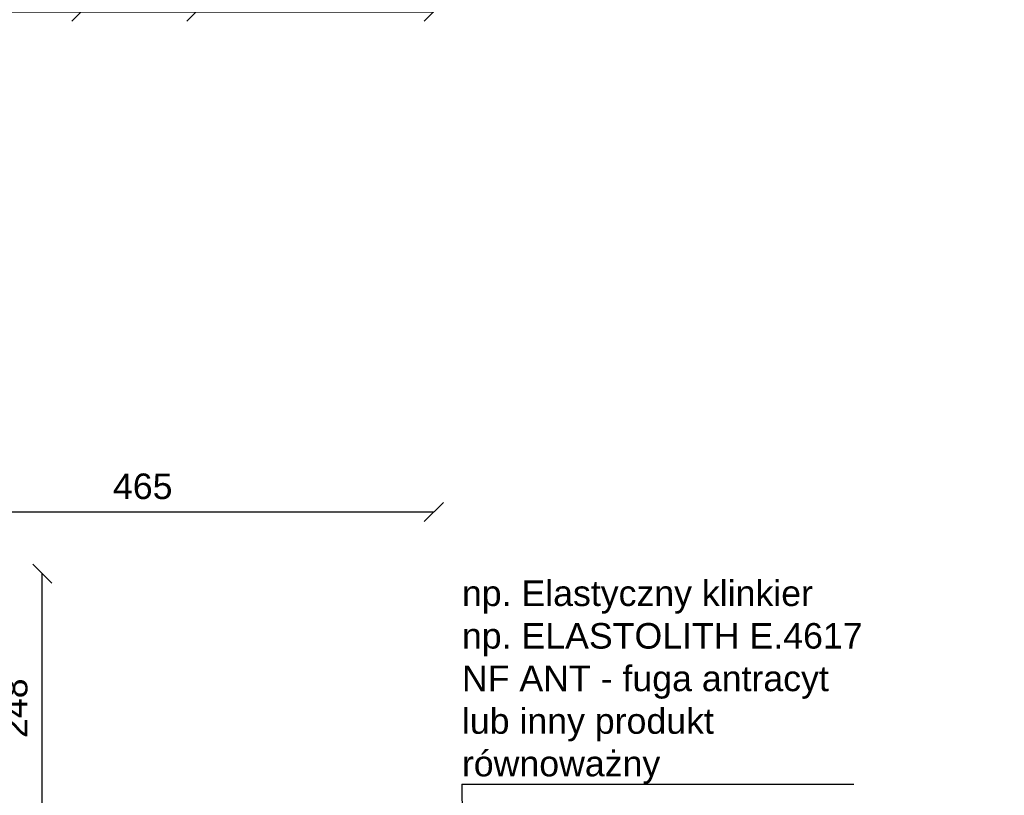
# Model space of a CAD drawing. Header units: millimetres. Extents: x 6528 to 149658, y 3342 to 12852.
# Tile 72 of 122: x 70875 to 71646, y 8680 to 9287. Entities that reach past the tile are written whole.
import ezdxf

# ---------------------------------------------------------------- set-up
doc = ezdxf.new("R2010")
doc.units = ezdxf.units.MM
doc.styles.get("Standard").update_dxf_attribs({"font": 'arial.ttf'})
doc.dimstyles.new('ISO-25', dxfattribs={"dimtxt": 2.5, "dimasz": 2.5, "dimexe": 1.25, "dimexo": 0.625, "dimtad": 1, "dimtxsty": 'Standard', "dimcen": 2.5, "dimadec": 0, "dimazin": 0, "dimtfac": 1, "dimtmove": 0, "dimatfit": 3, "dimfxl": 1, "dimarcsym": 0})

# ---------------------------------------------------------------- blocks, each defined once
blk = doc.blocks.new('_Oblique')
at = {"color": 0, "linetype": 'ByBlock', "lineweight": -2}
blk.add_line((-0.5, -0.5), (0.5, 0.5), dxfattribs=at)
blk = doc.blocks.new('*D2210')
at = {"color": 0, "lineweight": -2, "transparency": 16777216}
blk.add_line((69360.4715971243, 9393.647122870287), (71199.0600048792, 9393.647122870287), dxfattribs=at)
at = {"layer": 'Defpoints', "color": 0, "transparency": 16777216}
for p in [(71199.0600048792, 9393.647122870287), (69360.4715971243, 8605.670604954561), (71199.0600048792, 8605.670604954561)]:
    blk.add_point(p, dxfattribs=at)
at = {"color": 0, "lineweight": -2, "transparency": 16777216, "xscale": 15, "yscale": 15, "zscale": 15, "rotation": 180}
blk.add_blockref('_Oblique', (69360.4715971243, 9393.647122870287), dxfattribs=at)
at = {"color": 0, "lineweight": -2, "transparency": 16777216, "xscale": 15, "yscale": 15, "zscale": 15}
blk.add_blockref('_Oblique', (71199.0600048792, 9393.647122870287), dxfattribs=at)
at = {"color": 0, "transparency": 16777216, "insert": (70221.241278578, 9412.790905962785), "char_height": 20, "attachment_point": 5}
blk.add_mtext('1839', dxfattribs=at)
blk = doc.blocks.new('*D2273')
at = {"color": 0, "lineweight": -2, "transparency": 16777216}
blk.add_line((70863.06000559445, 9293.647122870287), (70923.06000440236, 9293.647122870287), dxfattribs=at)
at = {"layer": 'Defpoints', "color": 0, "transparency": 16777216}
for p in [(70923.06000440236, 9293.647122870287), (70863.06000559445, 8605.670604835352), (70923.06000440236, 8605.670604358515)]:
    blk.add_point(p, dxfattribs=at)
at = {"color": 0, "lineweight": -2, "transparency": 16777216, "xscale": 15, "yscale": 15, "zscale": 15, "rotation": 180}
blk.add_blockref('_Oblique', (70863.06000559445, 9293.647122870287), dxfattribs=at)
at = {"color": 0, "lineweight": -2, "transparency": 16777216, "xscale": 15, "yscale": 15, "zscale": 15}
blk.add_blockref('_Oblique', (70923.06000440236, 9293.647122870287), dxfattribs=at)
at = {"color": 0, "transparency": 16777216, "insert": (70896.39898698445, 9312.790905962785), "char_height": 20, "attachment_point": 5}
blk.add_mtext('60', dxfattribs=at)
blk = doc.blocks.new('*D2274')
at = {"color": 0, "lineweight": -2, "transparency": 16777216}
blk.add_line((70923.06000440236, 9293.647122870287), (71013.06000344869, 9293.647122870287), dxfattribs=at)
at = {"layer": 'Defpoints', "color": 0, "transparency": 16777216}
for p in [(71013.06000344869, 9293.647122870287), (70923.06000440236, 8605.670604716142), (71013.06000344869, 8605.670604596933)]:
    blk.add_point(p, dxfattribs=at)
at = {"color": 0, "lineweight": -2, "transparency": 16777216, "xscale": 15, "yscale": 15, "zscale": 15, "rotation": 180}
blk.add_blockref('_Oblique', (70923.06000440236, 9293.647122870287), dxfattribs=at)
at = {"color": 0, "lineweight": -2, "transparency": 16777216, "xscale": 15, "yscale": 15, "zscale": 15}
blk.add_blockref('_Oblique', (71013.06000344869, 9293.647122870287), dxfattribs=at)
at = {"color": 0, "transparency": 16777216, "insert": (70967.02812140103, 9312.790905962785), "char_height": 20, "attachment_point": 5}
blk.add_mtext('90', dxfattribs=at)
blk = doc.blocks.new('*D2275')
at = {"color": 0, "lineweight": -2, "transparency": 16777216}
blk.add_line((71013.06000344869, 9293.647122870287), (71199.06000440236, 9293.647122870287), dxfattribs=at)
at = {"layer": 'Defpoints', "color": 0, "transparency": 16777216}
for p in [(71199.06000440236, 9293.647122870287), (71199.06000440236, 8994.992958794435), (71013.06000344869, 8605.67060507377)]:
    blk.add_point(p, dxfattribs=at)
at = {"color": 0, "lineweight": -2, "transparency": 16777216, "xscale": 15, "yscale": 15, "zscale": 15, "rotation": 180}
blk.add_blockref('_Oblique', (71013.06000344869, 9293.647122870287), dxfattribs=at)
at = {"color": 0, "lineweight": -2, "transparency": 16777216, "xscale": 15, "yscale": 15, "zscale": 15}
blk.add_blockref('_Oblique', (71199.06000440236, 9293.647122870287), dxfattribs=at)
at = {"color": 0, "transparency": 16777216, "insert": (71111.2077340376, 9312.790905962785), "char_height": 20, "attachment_point": 5}
blk.add_mtext('186', dxfattribs=at)
blk = doc.blocks.new('*D2282')
at = {"color": 0, "lineweight": -2, "transparency": 16777216}
blk.add_line((70559.06000416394, 9343.647122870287), (71139.06000440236, 9343.647122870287), dxfattribs=at)
at = {"layer": 'Defpoints', "color": 0, "transparency": 16777216}
for p in [(71139.06000440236, 9343.647122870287), (70559.06000416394, 8605.670604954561), (71139.06000440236, 8545.670604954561)]:
    blk.add_point(p, dxfattribs=at)
at = {"color": 0, "lineweight": -2, "transparency": 16777216, "xscale": 15, "yscale": 15, "zscale": 15, "rotation": 180}
blk.add_blockref('_Oblique', (70559.06000416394, 9343.647122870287), dxfattribs=at)
at = {"color": 0, "lineweight": -2, "transparency": 16777216, "xscale": 15, "yscale": 15, "zscale": 15}
blk.add_blockref('_Oblique', (71139.06000440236, 9343.647122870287), dxfattribs=at)
at = {"color": 0, "transparency": 16777216, "insert": (70817.36417429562, 9362.790905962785), "char_height": 20, "attachment_point": 5}
blk.add_mtext('590', dxfattribs=at)
blk = doc.blocks.new('*D2283')
at = {"color": 0, "lineweight": -2, "transparency": 16777216}
blk.add_line((71139.07490580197, 9343.647122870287), (71200.21053307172, 9343.647122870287), dxfattribs=at)
at = {"layer": 'Defpoints', "color": 0, "transparency": 16777216}
for p in [(71200.21053307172, 9343.647122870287), (71200.21053307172, 8925.616082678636), (71139.07490580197, 8545.670604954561)]:
    blk.add_point(p, dxfattribs=at)
at = {"color": 0, "lineweight": -2, "transparency": 16777216, "xscale": 15, "yscale": 15, "zscale": 15, "rotation": 180}
blk.add_blockref('_Oblique', (71139.07490580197, 9343.647122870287), dxfattribs=at)
at = {"color": 0, "lineweight": -2, "transparency": 16777216, "xscale": 15, "yscale": 15, "zscale": 15}
blk.add_blockref('_Oblique', (71200.21053307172, 9343.647122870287), dxfattribs=at)
at = {"color": 0, "transparency": 16777216, "insert": (71171.98734181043, 9362.790905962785), "char_height": 20, "attachment_point": 5}
blk.add_mtext('60', dxfattribs=at)
blk = doc.blocks.new('*D2544')
at = {"color": 0, "lineweight": -2, "transparency": 16777216}
blk.add_line((70892.5359548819, 8605.670604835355), (70892.5359548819, 8853.670604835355), dxfattribs=at)
at = {"layer": 'Defpoints', "color": 0, "transparency": 16777216}
for p in [(70734.06000440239, 8853.670604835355), (70892.5359548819, 8853.670604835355), (70923.48286836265, 8605.670604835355)]:
    blk.add_point(p, dxfattribs=at)
at = {"color": 0, "lineweight": -2, "transparency": 16777216, "xscale": 15, "yscale": 15, "zscale": 15}
for p, rotation in [((70892.5359548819, 8853.670604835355), 90), ((70892.5359548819, 8605.670604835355), 270)]:
    blk.add_blockref('_Oblique', p, dxfattribs=dict(at, rotation=rotation))
at = {"color": 0, "transparency": 16777216, "insert": (70870.99307553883, 8748.276445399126), "char_height": 20, "attachment_point": 5, "rotation": 90}
blk.add_mtext('248', dxfattribs=at)
blk = doc.blocks.new('*D2459')
at = {"color": 0, "lineweight": -2, "transparency": 16777216}
blk.add_line((70734.06000440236, 8901.939944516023), (71199.06000440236, 8901.939944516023), dxfattribs=at)
at = {"layer": 'Defpoints', "color": 0, "transparency": 16777216}
for p in [(71199.06000440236, 8901.939944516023), (70734.06000440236, 8853.670604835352), (71199.06000440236, 8605.670604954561)]:
    blk.add_point(p, dxfattribs=at)
at = {"color": 0, "lineweight": -2, "transparency": 16777216, "xscale": 15, "yscale": 15, "zscale": 15, "rotation": 180}
blk.add_blockref('_Oblique', (70734.06000440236, 8901.939944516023), dxfattribs=at)
at = {"color": 0, "lineweight": -2, "transparency": 16777216, "xscale": 15, "yscale": 15, "zscale": 15}
blk.add_blockref('_Oblique', (71199.06000440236, 8901.939944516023), dxfattribs=at)
at = {"color": 0, "transparency": 16777216, "insert": (70971.14387099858, 8921.929943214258), "char_height": 20, "attachment_point": 5}
blk.add_mtext('465', dxfattribs=at)

msp = doc.modelspace()

# ---------------------------------------------------------------- linework, layer by layer
for q in [(71527.69876067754, 8688.924618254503), (71224.06000440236, 8009.670604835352)]:
    msp.add_line((71221.00135796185, 8688.924618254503), q)

# ---------------------------------------------------------------- texts
for s, width, heights, insert, char_height, attachment_point in [('\\pi137.23041;PROJEKTOWANE WEJŚCIE', 600.8919314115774, [35.68038017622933], (70368.84126560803, 9104.97626234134), 18, 1), ('np. Elastyczny klinkier np. ELASTOLITH E.4617 NF ANT - fuga antracyt\\Plub inny produkt równoważny ', 315.4707399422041, [0], (71221.00135796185, 8688.924618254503), 20, 7)]:
    msp.add_mtext_dynamic_manual_height_columns(s, width=width, gutter_width=12.5, heights=heights, dxfattribs=dict(insert=insert, char_height=char_height, attachment_point=attachment_point))

# ---------------------------------------------------------------- dimensions: what is measured, and where the dimension line sits
for base, p1, p2, override, picture, middle in [((71199.0600048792, 9393.647122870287), (69360.4715971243, 8605.670604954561), (71199.0600048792, 8605.670604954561), {"dimtxt": 20, "dimasz": 15, "dimdec": 0, "dimblk1": 'Oblique', "dimblk2": 'Oblique', "dimsah": 1, "dimse1": 1, "dimse2": 1, "dimtmove": 2}, '*D2210', (70221.241278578, 9412.790905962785)), ((70923.06000440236, 9293.647122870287), (70863.06000559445, 8605.670604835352), (70923.06000440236, 8605.670604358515), {"dimtxt": 20, "dimasz": 15, "dimblk1": 'Oblique', "dimblk2": 'Oblique', "dimsah": 1, "dimse1": 1, "dimse2": 1, "dimtmove": 2}, '*D2273', (70896.39898698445, 9312.790905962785)), ((71013.06000344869, 9293.647122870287), (70923.06000440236, 8605.670604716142), (71013.06000344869, 8605.670604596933), {"dimtxt": 20, "dimasz": 15, "dimblk1": 'Oblique', "dimblk2": 'Oblique', "dimsah": 1, "dimse1": 1, "dimse2": 1, "dimtmove": 2}, '*D2274', (70967.02812140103, 9312.790905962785)), ((71199.06000440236, 9293.647122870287), (71013.06000344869, 8605.67060507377), (71199.06000440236, 8994.992958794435), {"dimtxt": 20, "dimasz": 15, "dimblk1": 'Oblique', "dimblk2": 'Oblique', "dimsah": 1, "dimse1": 1, "dimse2": 1, "dimtmove": 2}, '*D2275', (71111.2077340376, 9312.790905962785)), ((71199.06000440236, 8901.939944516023), (70734.06000440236, 8853.670604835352), (71199.06000440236, 8605.670604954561), {"dimtxt": 20, "dimasz": 15, "dimblk1": 'Oblique', "dimblk2": 'Oblique', "dimsah": 1, "dimse1": 1, "dimse2": 1, "dimtmove": 2}, '*D2459', (70971.14387099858, 8921.929943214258))]:
    dim = msp.add_linear_dim(base=base, p1=p1, p2=p2, dimstyle='ISO-25', override=override)
    dim.commit()
    dim.dimension.update_dxf_attribs({"geometry": picture, "text_midpoint": middle, "dimtype": 160})
for base, p1, p2, text, picture, middle in [((71139.06000440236, 9343.647122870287), (70559.06000416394, 8605.670604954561), (71139.06000440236, 8545.670604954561), '590', '*D2282', (70817.36417429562, 9362.790905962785)), ((71200.21053307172, 9343.647122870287), (71139.07490580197, 8545.670604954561), (71200.21053307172, 8925.616082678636), '60', '*D2283', (71171.98734181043, 9362.790905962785))]:
    dim = msp.add_linear_dim(base=base, p1=p1, p2=p2, text=text, dimstyle='ISO-25', override={"dimtxt": 20, "dimasz": 15, "dimdec": 0, "dimblk1": 'Oblique', "dimblk2": 'Oblique', "dimsah": 1, "dimse1": 1, "dimse2": 1, "dimtmove": 2})
    dim.commit()
    dim.dimension.update_dxf_attribs({"geometry": picture, "text_midpoint": middle, "dimtype": 160})
dim = msp.add_linear_dim(base=(70892.5359548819, 8853.670604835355), p1=(70923.48286836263, 8605.670604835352), p2=(70734.06000440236, 8853.670604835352), angle=90, text='248', dimstyle='ISO-25', override={"dimtxt": 20, "dimasz": 15, "dimblk1": 'Oblique', "dimblk2": 'Oblique', "dimsah": 1, "dimse1": 1, "dimse2": 1, "dimtmove": 2})
dim.commit()
dim.dimension.update_dxf_attribs({"geometry": '*D2544', "text_midpoint": (70870.99307553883, 8748.276445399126), "dimtype": 160})

doc.saveas('drawing.dxf')
